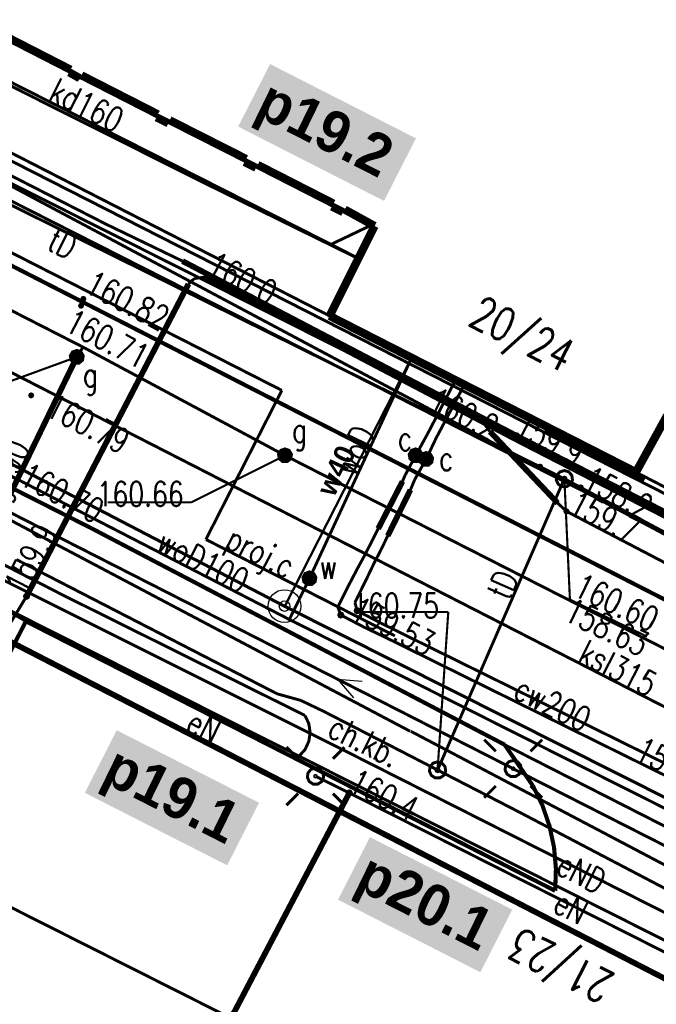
# Model space of a CAD drawing. Extents: x 0 to 7432618, y -40 to 5712028.
# Tile 40 of 165: x 7430626 to 7430646, y 5711554 to 5711584. Entities that reach past the tile are written whole.
import ezdxf
from ezdxf.enums import TextEntityAlignment as Align

# ---------------------------------------------------------------- set-up
doc = ezdxf.new("R2010")
doc.units = 0
doc.header["$MEASUREMENT"] = 0
for name, pattern in [('0', [1.5, 1, -0.5]), ('2218', [1, 0.5, -0.5]), ('3901', [0]), ('5102', [0])]:
    doc.linetypes.add(name, pattern=pattern)
for name, color, linetype in [('Dzialki', 7, 'Continuous'), ('EADTD_T_0', 7, 'Continuous'), ('EGBB_L_0', 7, 'Continuous'), ('OPISY', 7, 'Continuous'), ('OTK_E_T_1', 7, 'Continuous'), ('OTK_L_0', 7, 'Continuous'), ('OTK_L_1', 7, 'Continuous'), ('OTK_L_2', 7, 'Continuous'), ('OTK_L_4', 7, 'Continuous'), ('OTO_L_0', 7, 'Continuous'), ('OTR_T_0', 7, 'Continuous'), ('P_SUCP_E_T_0', 7, 'Continuous'), ('P_SUCP_L_0', 7, 'Continuous'), ('SUC_E_T_0', 7, 'Continuous'), ('SUC_T_0', 7, 'Continuous'), ('SUCP_E_T_0', 7, 'Continuous'), ('SUCP_L_0', 7, 'Continuous'), ('SUCR_T_0', 7, 'Continuous'), ('SUE_T_3', 7, 'Continuous'), ('SUEP_E_T_0', 7, 'Continuous'), ('SUEP_L_0', 7, 'Continuous'), ('SUER_T_0', 7, 'Continuous'), ('SUG_E_T_4', 7, 'Continuous'), ('SUG_T_2', 7, 'Continuous'), ('SUGP_E_T_0', 7, 'Continuous'), ('SUGP_L_0', 7, 'Continuous'), ('SUGR_T_0', 7, 'Continuous'), ('SUKP_E_T_0', 7, 'Continuous'), ('SUKP_L_0', 7, 'Continuous'), ('SUKR_T_0', 7, 'Continuous'), ('SUL_L_1', 7, 'Continuous'), ('SUP_T_0', 7, 'Continuous'), ('SUP_T_2', 7, 'Continuous'), ('SUTP_E_T_0', 7, 'Continuous'), ('SUTP_L_0', 7, 'Continuous'), ('SUTR_T_0', 7, 'Continuous'), ('SUW_E_T_2', 7, 'Continuous'), ('SUW_T_5', 7, 'Continuous'), ('SUWP_E_T_0', 7, 'Continuous'), ('SUWP_L_0', 7, 'Continuous'), ('Uzytki', 7, 'Continuous')]:
    doc.layers.add(name, color=color, linetype=linetype)
doc.layers.add('woda przyłącze', color=140, linetype='Continuous', lineweight=50)
doc.layers.add('woda sieć', color=150, linetype='Continuous', lineweight=70)
doc.styles.add('25', font='GOTHIC.TTF', dxfattribs={"oblique": 8, "height": 0.35})
doc.styles.add('STYL_ARIAL', font='simplex', dxfattribs={"width": 0.75, "oblique": 0.1})

msp = doc.modelspace()

# ---------------------------------------------------------------- hatches: boundary and pattern name
at = {"layer": 'woda sieć', "linetype": 'ByBlock'}
for points in [[(7430638.229, 5711580.049), (7430633.787, 5711582.312), (7430632.815, 5711580.406), (7430637.257, 5711578.143)], [(7430633.451, 5711559.812), (7430629.116, 5711562.021), (7430628.145, 5711560.115), (7430632.48, 5711557.906)], [(7430641.163, 5711556.556), (7430636.828, 5711558.765), (7430635.857, 5711556.859), (7430640.192, 5711554.65)]]:
    msp.add_hatch(color=256, dxfattribs=at).paths.add_polyline_path(points)

# ---------------------------------------------------------------- linework, layer by layer
at = {"layer": 'Dzialki', "color": 18, "true_color": 0x000000, "const_width": 0.09}
for points in [[(7430599.08, 5711593.02), (7430659.8, 5711562.1)], [(7430660.15, 5711548.39), (7430623.58, 5711566.82)]]:
    msp.add_lwpolyline(points, dxfattribs=at)
at = {"layer": 'EGBB_L_0', "color": 18, "true_color": 0x000000, "const_width": 0.25}
for points in [[(7430625.39, 5711583.33), (7430627.71, 5711582.14)], [(7430627.71, 5711582.14), (7430627.67, 5711582.06)], [(7430627.67, 5711582.06), (7430627.99, 5711581.88)], [(7430627.99, 5711581.88), (7430628.043, 5711581.968)], [(7430628.043, 5711581.968), (7430630.37, 5711580.78)], [(7430630.37, 5711580.78), (7430630.33, 5711580.69)], [(7430630.33, 5711580.69), (7430630.69, 5711580.51)], [(7430630.69, 5711580.51), (7430630.73, 5711580.6)], [(7430630.73, 5711580.6), (7430633.06, 5711579.42)], [(7430633.06, 5711579.42), (7430633.01, 5711579.33)], [(7430633.01, 5711579.33), (7430633.36, 5711579.15)], [(7430633.36, 5711579.15), (7430633.41, 5711579.24)], [(7430633.41, 5711579.24), (7430635.72, 5711578.06)], [(7430635.72, 5711578.06), (7430635.67, 5711577.97)], [(7430635.67, 5711577.97), (7430636.01, 5711577.8)], [(7430636.01, 5711577.8), (7430636.06, 5711577.88)], [(7430636.06, 5711577.88), (7430636.97, 5711577.38)], [(7430636.97, 5711577.38), (7430635.6, 5711574.64)], [(7430635.6, 5711574.64), (7430644.93, 5711569.88)], [(7430644.93, 5711569.88), (7430645.88, 5711571.61)]]:
    msp.add_lwpolyline(points, dxfattribs=at)
at = {"layer": 'OPISY', "color": 6}
for radius in [0.5, 0.16]:
    msp.add_circle((7430634.227, 5711565.801), radius, dxfattribs=at)
at = {"layer": 'OTK_L_0', "color": 18, "linetype": '0', "true_color": 0x000000, "const_width": 0.09}
for points in [[(7430635.71, 5711571.16), (7430620.11, 5711579.14)], [(7430609.9, 5711577.51), (7430628.35, 5711568.17)], [(7430669.74, 5711553.77), (7430635.71, 5711571.16)], [(7430628.35, 5711568.17), (7430640.93, 5711561.58)], [(7430640.93, 5711561.58), (7430655.36, 5711554.23)]]:
    msp.add_lwpolyline(points, dxfattribs=at)
at = {"layer": 'OTK_L_1', "color": 18, "true_color": 0x000000, "const_width": 0.125}
for points in [[(7430635.71, 5711571.16), (7430620.11, 5711579.14)], [(7430609.9, 5711577.51), (7430628.35, 5711568.17)], [(7430669.74, 5711553.77), (7430635.71, 5711571.16)], [(7430628.35, 5711568.17), (7430640.93, 5711561.58)], [(7430626.35, 5711565.34), (7430612.608, 5711538.44)], [(7430642.47, 5711557.13), (7430626.35, 5711565.34)], [(7430640.93, 5711561.58), (7430641.79, 5711560.33)], [(7430641.79, 5711560.33), (7430642.081, 5711559.733), (7430642.297, 5711559.105), (7430642.435, 5711558.455), (7430642.493, 5711557.794), (7430642.47, 5711557.13)]]:
    msp.add_lwpolyline(points, dxfattribs=at)
at = {"layer": 'OTK_L_2', "color": 18, "linetype": '0', "true_color": 0x000000, "const_width": 0.09}
for points in [[(7430599.27, 5711593.25), (7430635.6, 5711574.64)], [(7430670.82, 5711554.65), (7430598.961, 5711592.959)], [(7430627.71, 5711582.14), (7430625.39, 5711583.33)], [(7430627.654, 5711582.039), (7430627.71, 5711582.14)], [(7430627.986, 5711581.853), (7430627.654, 5711582.039)], [(7430628.043, 5711581.968), (7430627.986, 5711581.853)], [(7430630.37, 5711580.78), (7430628.043, 5711581.968)], [(7430630.33, 5711580.69), (7430630.37, 5711580.78)], [(7430630.69, 5711580.51), (7430630.33, 5711580.69)], [(7430630.73, 5711580.6), (7430630.69, 5711580.51)], [(7430633.06, 5711579.42), (7430630.73, 5711580.6)], [(7430633.01, 5711579.33), (7430633.06, 5711579.42)], [(7430633.36, 5711579.15), (7430633.01, 5711579.33)], [(7430620.11, 5711579.14), (7430669.74, 5711553.77)], [(7430633.41, 5711579.24), (7430633.36, 5711579.15)], [(7430635.72, 5711578.06), (7430633.41, 5711579.24)], [(7430635.67, 5711577.97), (7430635.72, 5711578.06)], [(7430636.01, 5711577.8), (7430635.67, 5711577.97)], [(7430636.06, 5711577.88), (7430636.01, 5711577.8)], [(7430636.97, 5711577.38), (7430636.06, 5711577.88)], [(7430628.35, 5711568.17), (7430609.9, 5711577.51)], [(7430635.6, 5711574.64), (7430636.97, 5711577.38)], [(7430645.88, 5711571.61), (7430644.93, 5711569.88)], [(7430644.93, 5711569.88), (7430649.06, 5711567.75)], [(7430640.93, 5711561.58), (7430628.35, 5711568.17)], [(7430623.79, 5711566.8), (7430626.35, 5711565.34)], [(7430626.35, 5711565.34), (7430642.47, 5711557.13)], [(7430641.79, 5711560.33), (7430640.93, 5711561.58)], [(7430641.79, 5711560.33), (7430642.081, 5711559.733), (7430642.297, 5711559.105), (7430642.435, 5711558.455), (7430642.493, 5711557.794), (7430642.47, 5711557.13)]]:
    msp.add_lwpolyline(points, dxfattribs=at)
at = {"layer": 'OTK_L_4', "color": 18, "linetype": '0', "true_color": 0x000000, "const_width": 0.09}
for points in [[(7430626.35, 5711565.34), (7430619.58, 5711552.08)], [(7430642.47, 5711557.13), (7430626.35, 5711565.34)], [(7430655.36, 5711554.23), (7430640.93, 5711561.58)], [(7430640.93, 5711561.58), (7430641.79, 5711560.33)], [(7430641.79, 5711560.33), (7430642.016, 5711559.884), (7430642.2, 5711559.419), (7430642.34, 5711558.94)], [(7430642.34, 5711558.94), (7430642.451, 5711558.343), (7430642.494, 5711557.737), (7430642.47, 5711557.13)]]:
    msp.add_lwpolyline(points, dxfattribs=at)
at = {"layer": 'OTO_L_0', "color": 18, "linetype": '3901', "true_color": 0x000000, "const_width": 0.175}
msp.add_lwpolyline([(7430642.185, 5711571.214), (7430645.177, 5711569.617)], dxfattribs=at)
at = {"layer": 'OTR_T_0', "color": 18, "true_color": 0x000000, "const_width": 0.09}
for points in [[(7430628.1, 5711575.205), (7430628.132, 5711575.192), (7430628.145, 5711575.16), (7430628.132, 5711575.128), (7430628.1, 5711575.115), (7430628.068, 5711575.128), (7430628.055, 5711575.16), (7430628.068, 5711575.192), (7430628.1, 5711575.205)], [(7430628.03, 5711574.995), (7430628.062, 5711574.982), (7430628.075, 5711574.95), (7430628.062, 5711574.918), (7430628.03, 5711574.905), (7430627.998, 5711574.918), (7430627.985, 5711574.95), (7430627.998, 5711574.982), (7430628.03, 5711574.995)], [(7430626.51, 5711572.265), (7430626.542, 5711572.252), (7430626.555, 5711572.22), (7430626.542, 5711572.188), (7430626.51, 5711572.175), (7430626.478, 5711572.188), (7430626.465, 5711572.22), (7430626.478, 5711572.252), (7430626.51, 5711572.265)]]:
    msp.add_lwpolyline(points, dxfattribs=at)
at = {"layer": 'P_SUCP_L_0', "color": 6, "linetype": '0', "true_color": 0xed00ed, "const_width": 0.09}
for points in [[(7430574.914, 5711602.534), (7430634.145, 5711572.373)], [(7430634.145, 5711572.373), (7430631.832, 5711567.832)], [(7430631.832, 5711567.832), (7430637.59, 5711564.894)]]:
    msp.add_lwpolyline(points, dxfattribs=at)
at = {"layer": 'SUC_T_0', "color": 6, "true_color": 0xed00ed, "const_width": 0.09}
for points in [[(7430638.22, 5711570.59), (7430638.349, 5711570.543), (7430638.417, 5711570.425), (7430638.393, 5711570.29), (7430638.288, 5711570.202), (7430638.152, 5711570.202), (7430638.047, 5711570.29), (7430638.023, 5711570.425), (7430638.091, 5711570.543), (7430638.22, 5711570.59)], [(7430638.22, 5711570.565), (7430638.332, 5711570.524), (7430638.392, 5711570.42), (7430638.372, 5711570.303), (7430638.28, 5711570.226), (7430638.16, 5711570.226), (7430638.068, 5711570.303), (7430638.048, 5711570.42), (7430638.107, 5711570.524), (7430638.22, 5711570.565)], [(7430638.22, 5711570.54), (7430638.326, 5711570.496), (7430638.37, 5711570.39), (7430638.326, 5711570.284), (7430638.22, 5711570.24), (7430638.114, 5711570.284), (7430638.07, 5711570.39), (7430638.114, 5711570.496), (7430638.22, 5711570.54)], [(7430638.22, 5711570.515), (7430638.308, 5711570.478), (7430638.345, 5711570.39), (7430638.308, 5711570.302), (7430638.22, 5711570.265), (7430638.132, 5711570.302), (7430638.095, 5711570.39), (7430638.132, 5711570.478), (7430638.22, 5711570.515)], [(7430638.22, 5711570.49), (7430638.291, 5711570.461), (7430638.32, 5711570.39), (7430638.291, 5711570.319), (7430638.22, 5711570.29), (7430638.149, 5711570.319), (7430638.12, 5711570.39), (7430638.149, 5711570.461), (7430638.22, 5711570.49)], [(7430638.22, 5711570.465), (7430638.273, 5711570.443), (7430638.295, 5711570.39), (7430638.273, 5711570.337), (7430638.22, 5711570.315), (7430638.167, 5711570.337), (7430638.145, 5711570.39), (7430638.167, 5711570.443), (7430638.22, 5711570.465)], [(7430638.22, 5711570.44), (7430638.255, 5711570.425), (7430638.27, 5711570.39), (7430638.255, 5711570.355), (7430638.22, 5711570.34), (7430638.185, 5711570.355), (7430638.17, 5711570.39), (7430638.185, 5711570.425), (7430638.22, 5711570.44)], [(7430638.22, 5711570.415), (7430638.238, 5711570.408), (7430638.245, 5711570.39), (7430638.238, 5711570.372), (7430638.22, 5711570.365), (7430638.202, 5711570.372), (7430638.195, 5711570.39), (7430638.202, 5711570.408), (7430638.22, 5711570.415)], [(7430638.22, 5711570.397), (7430638.225, 5711570.395), (7430638.227, 5711570.39), (7430638.225, 5711570.385), (7430638.22, 5711570.383), (7430638.215, 5711570.385), (7430638.213, 5711570.39), (7430638.215, 5711570.395), (7430638.22, 5711570.397)], [(7430638.54, 5711570.48), (7430638.669, 5711570.433), (7430638.737, 5711570.315), (7430638.713, 5711570.18), (7430638.608, 5711570.092), (7430638.472, 5711570.092), (7430638.367, 5711570.18), (7430638.343, 5711570.315), (7430638.411, 5711570.433), (7430638.54, 5711570.48)], [(7430638.54, 5711570.455), (7430638.652, 5711570.414), (7430638.712, 5711570.31), (7430638.692, 5711570.192), (7430638.6, 5711570.116), (7430638.48, 5711570.116), (7430638.388, 5711570.192), (7430638.368, 5711570.31), (7430638.428, 5711570.414), (7430638.54, 5711570.455)], [(7430638.54, 5711570.43), (7430638.646, 5711570.386), (7430638.69, 5711570.28), (7430638.646, 5711570.174), (7430638.54, 5711570.13), (7430638.434, 5711570.174), (7430638.39, 5711570.28), (7430638.434, 5711570.386), (7430638.54, 5711570.43)], [(7430638.54, 5711570.405), (7430638.628, 5711570.368), (7430638.665, 5711570.28), (7430638.628, 5711570.192), (7430638.54, 5711570.155), (7430638.452, 5711570.192), (7430638.415, 5711570.28), (7430638.452, 5711570.368), (7430638.54, 5711570.405)], [(7430638.54, 5711570.38), (7430638.611, 5711570.351), (7430638.64, 5711570.28), (7430638.611, 5711570.209), (7430638.54, 5711570.18), (7430638.469, 5711570.209), (7430638.44, 5711570.28), (7430638.469, 5711570.351), (7430638.54, 5711570.38)], [(7430638.54, 5711570.355), (7430638.593, 5711570.333), (7430638.615, 5711570.28), (7430638.593, 5711570.227), (7430638.54, 5711570.205), (7430638.487, 5711570.227), (7430638.465, 5711570.28), (7430638.487, 5711570.333), (7430638.54, 5711570.355)], [(7430638.54, 5711570.33), (7430638.575, 5711570.315), (7430638.59, 5711570.28), (7430638.575, 5711570.245), (7430638.54, 5711570.23), (7430638.505, 5711570.245), (7430638.49, 5711570.28), (7430638.505, 5711570.315), (7430638.54, 5711570.33)], [(7430638.54, 5711570.305), (7430638.558, 5711570.298), (7430638.565, 5711570.28), (7430638.558, 5711570.262), (7430638.54, 5711570.255), (7430638.522, 5711570.262), (7430638.515, 5711570.28), (7430638.522, 5711570.298), (7430638.54, 5711570.305)], [(7430638.54, 5711570.287), (7430638.545, 5711570.285), (7430638.547, 5711570.28), (7430638.545, 5711570.275), (7430638.54, 5711570.273), (7430638.535, 5711570.275), (7430638.533, 5711570.28), (7430638.535, 5711570.285), (7430638.54, 5711570.287)]]:
    msp.add_lwpolyline(points, dxfattribs=at)
at = {"layer": 'SUCP_L_0', "color": 6, "true_color": 0xed00ed, "const_width": 0.09}
for points in [[(7430639.433, 5711572.684), (7430638.58, 5711571.04)], [(7430638.85, 5711570.93), (7430639.704, 5711572.546)], [(7430638.58, 5711571.04), (7430638.22, 5711570.39)], [(7430638.54, 5711570.28), (7430638.85, 5711570.93)], [(7430638.22, 5711570.39), (7430637.89, 5711569.77)], [(7430638.19, 5711569.65), (7430638.54, 5711570.28)], [(7430637.89, 5711569.77), (7430637.82, 5711569.6)], [(7430637.82, 5711569.6), (7430637.08, 5711568.16)], [(7430638.06, 5711569.34), (7430638.19, 5711569.65)], [(7430637.37, 5711567.94), (7430638.06, 5711569.34)], [(7430637.08, 5711568.16), (7430636.69, 5711567.39)], [(7430637.16, 5711567.51), (7430637.37, 5711567.94)], [(7430636.69, 5711567.39), (7430636.45, 5711566.95)], [(7430636.95, 5711567.1), (7430637.16, 5711567.51)], [(7430636.71, 5711566.6), (7430636.95, 5711567.1)], [(7430636.45, 5711566.95), (7430636.21, 5711566.49)], [(7430636.21, 5711566.49), (7430635.85, 5711565.77)], [(7430636.37, 5711565.91), (7430636.71, 5711566.6)], [(7430635.85, 5711565.77), (7430635.94, 5711565.53)], [(7430636.44, 5711565.66), (7430636.37, 5711565.91)], [(7430635.94, 5711565.53), (7430636.65, 5711565.16)], [(7430637.17, 5711565.28), (7430636.44, 5711565.66)], [(7430647.74, 5711560.06), (7430637.17, 5711565.28)], [(7430636.65, 5711565.16), (7430637.34, 5711564.83)], [(7430637.34, 5711564.83), (7430647.95, 5711559.59)]]:
    msp.add_lwpolyline(points, dxfattribs=at)
at = {"layer": 'SUCR_T_0', "color": 6, "true_color": 0xed00ed, "const_width": 0.09}
for points in [[(7430635.94, 5711565.593), (7430635.984, 5711565.574), (7430636.003, 5711565.53), (7430635.984, 5711565.486), (7430635.94, 5711565.468), (7430635.896, 5711565.486), (7430635.878, 5711565.53), (7430635.896, 5711565.574), (7430635.94, 5711565.593)], [(7430636.44, 5711565.723), (7430636.484, 5711565.704), (7430636.503, 5711565.66), (7430636.484, 5711565.616), (7430636.44, 5711565.598), (7430636.396, 5711565.616), (7430636.378, 5711565.66), (7430636.396, 5711565.704), (7430636.44, 5711565.723)]]:
    msp.add_lwpolyline(points, dxfattribs=at)
at = {"layer": 'SUE_T_3', "color": 18, "true_color": 0x000000, "const_width": 0.09}
for points in [[(7430640.66, 5711561.38), (7430640.306, 5711561.734)], [(7430641.72, 5711561.38), (7430642.074, 5711561.734)], [(7430634.64, 5711561.15), (7430634.286, 5711561.504)], [(7430635.7, 5711561.15), (7430636.054, 5711561.504)], [(7430641.19, 5711561.1), (7430641.325, 5711561.06), (7430641.417, 5711560.954), (7430641.438, 5711560.814), (7430641.379, 5711560.686), (7430641.26, 5711560.61), (7430641.12, 5711560.61), (7430641.001, 5711560.686), (7430640.942, 5711560.814), (7430640.963, 5711560.954), (7430641.055, 5711561.06), (7430641.19, 5711561.1)], [(7430635.17, 5711560.87), (7430635.305, 5711560.83), (7430635.397, 5711560.724), (7430635.418, 5711560.584), (7430635.359, 5711560.456), (7430635.24, 5711560.38), (7430635.1, 5711560.38), (7430634.981, 5711560.456), (7430634.923, 5711560.584), (7430634.943, 5711560.724), (7430635.035, 5711560.83), (7430635.17, 5711560.87)], [(7430641.19, 5711560.875), (7430641.208, 5711560.868), (7430641.215, 5711560.85), (7430641.208, 5711560.832), (7430641.19, 5711560.825), (7430641.172, 5711560.832), (7430641.165, 5711560.85), (7430641.172, 5711560.868), (7430641.19, 5711560.875)], [(7430635.17, 5711560.645), (7430635.188, 5711560.638), (7430635.195, 5711560.62), (7430635.188, 5711560.602), (7430635.17, 5711560.595), (7430635.152, 5711560.602), (7430635.145, 5711560.62), (7430635.152, 5711560.638), (7430635.17, 5711560.645)], [(7430634.64, 5711560.09), (7430634.286, 5711559.736)], [(7430635.7, 5711560.09), (7430636.054, 5711559.736)], [(7430640.66, 5711560.32), (7430640.306, 5711559.966)], [(7430641.72, 5711560.32), (7430642.074, 5711559.966)]]:
    msp.add_lwpolyline(points, dxfattribs=at)
at = {"layer": 'SUEP_L_0', "color": 1, "true_color": 0xff0000}
for q in [(7430636.331, 5711563.003), (7430636.592, 5711563.515)]:
    msp.add_line((7430635.844, 5711563.574), q, dxfattribs=at)
at = {"layer": 'SUEP_L_0', "color": 1, "true_color": 0xff0000, "const_width": 0.09}
for points in [[(7430628.78, 5711577.44), (7430612.02, 5711586.01)], [(7430619.82, 5711584.69), (7430631.72, 5711578.72)], [(7430652.57, 5711564.61), (7430619.6, 5711581.34)], [(7430631.72, 5711578.72), (7430636.473, 5711576.386)], [(7430631.12, 5711576.31), (7430628.78, 5711577.44)], [(7430641.29, 5711570.99), (7430631.12, 5711576.31)], [(7430631.48, 5711575.78), (7430631.3, 5711575.61)], [(7430631.86, 5711575.83), (7430631.48, 5711575.78)], [(7430641.2, 5711570.92), (7430631.86, 5711575.83)], [(7430631.3, 5711575.61), (7430626.37, 5711566.1)], [(7430654.91, 5711563.87), (7430641.2, 5711570.92)], [(7430654.95, 5711563.97), (7430641.29, 5711570.99)], [(7430621.711, 5711570.62), (7430638.051, 5711561.99)], [(7430627.47, 5711566.14), (7430619.33, 5711570.33)], [(7430624.002, 5711567.424), (7430635.877, 5711561.49)], [(7430626.06, 5711567.22), (7430634, 5711563.13)], [(7430626.37, 5711566.1), (7430625.48, 5711564.63)], [(7430634.85, 5711562.47), (7430627.47, 5711566.14)], [(7430658.19, 5711548.08), (7430625.64, 5711564.84)], [(7430634, 5711563.13), (7430634.72, 5711562.93)], [(7430634.72, 5711562.93), (7430635.41, 5711562.6)], [(7430634.85, 5711562.47), (7430634.966, 5711562.223), (7430635.007, 5711561.952), (7430634.967, 5711561.682), (7430634.852, 5711561.434), (7430634.67, 5711561.23)], [(7430635.41, 5711562.6), (7430638.888, 5711560.809)], [(7430638.07, 5711561.99), (7430652.58, 5711554.35)], [(7430635.877, 5711561.49), (7430660.729, 5711548.914)], [(7430638.888, 5711560.809), (7430641.35, 5711559.54)], [(7430636.2, 5711560.11), (7430635.17, 5711560.62)], [(7430629.2, 5711546.78), (7430636.2, 5711560.11)], [(7430636.2, 5711560.11), (7430652.36, 5711551.95)], [(7430641.35, 5711559.54), (7430652.59, 5711553.65)]]:
    msp.add_lwpolyline(points, dxfattribs=at)
at = {"layer": 'SUEP_L_0', "color": 1, "linetype": '5102', "true_color": 0xff0000, "const_width": 0.09}
for points in [[(7430641.19, 5711560.85), (7430609.47, 5711577.01)], [(7430672.7, 5711544.84), (7430641.19, 5711560.85)]]:
    msp.add_lwpolyline(points, dxfattribs=at)
at = {"layer": 'SUER_T_0', "color": 1, "true_color": 0xff0000, "const_width": 0.09}
for points in [[(7430631.86, 5711575.893), (7430631.904, 5711575.874), (7430631.923, 5711575.83), (7430631.904, 5711575.786), (7430631.86, 5711575.768), (7430631.816, 5711575.786), (7430631.798, 5711575.83), (7430631.816, 5711575.874), (7430631.86, 5711575.893)], [(7430641.29, 5711571.053), (7430641.334, 5711571.034), (7430641.353, 5711570.99), (7430641.334, 5711570.946), (7430641.29, 5711570.928), (7430641.246, 5711570.946), (7430641.228, 5711570.99), (7430641.246, 5711571.034), (7430641.29, 5711571.053)], [(7430626.37, 5711566.162), (7430626.414, 5711566.144), (7430626.433, 5711566.1), (7430626.414, 5711566.056), (7430626.37, 5711566.037), (7430626.326, 5711566.056), (7430626.308, 5711566.1), (7430626.326, 5711566.144), (7430626.37, 5711566.162)], [(7430636.2, 5711560.173), (7430636.244, 5711560.154), (7430636.263, 5711560.11), (7430636.244, 5711560.066), (7430636.2, 5711560.048), (7430636.156, 5711560.066), (7430636.138, 5711560.11), (7430636.156, 5711560.154), (7430636.2, 5711560.173)]]:
    msp.add_lwpolyline(points, dxfattribs=at)
at = {"layer": 'SUG_T_2', "color": 56, "true_color": 0x808000, "const_width": 0.09}
for points in [[(7430627.9, 5711573.59), (7430628.029, 5711573.543), (7430628.097, 5711573.425), (7430628.073, 5711573.29), (7430627.968, 5711573.202), (7430627.832, 5711573.202), (7430627.727, 5711573.29), (7430627.703, 5711573.425), (7430627.771, 5711573.543), (7430627.9, 5711573.59)], [(7430627.9, 5711573.565), (7430628.013, 5711573.524), (7430628.072, 5711573.42), (7430628.052, 5711573.303), (7430627.96, 5711573.226), (7430627.84, 5711573.226), (7430627.748, 5711573.303), (7430627.728, 5711573.42), (7430627.787, 5711573.524), (7430627.9, 5711573.565)], [(7430627.9, 5711573.54), (7430628.006, 5711573.496), (7430628.05, 5711573.39), (7430628.006, 5711573.284), (7430627.9, 5711573.24), (7430627.794, 5711573.284), (7430627.75, 5711573.39), (7430627.794, 5711573.496), (7430627.9, 5711573.54)], [(7430627.9, 5711573.515), (7430627.988, 5711573.478), (7430628.025, 5711573.39), (7430627.988, 5711573.302), (7430627.9, 5711573.265), (7430627.812, 5711573.302), (7430627.775, 5711573.39), (7430627.812, 5711573.478), (7430627.9, 5711573.515)], [(7430627.9, 5711573.49), (7430627.971, 5711573.461), (7430628, 5711573.39), (7430627.971, 5711573.319), (7430627.9, 5711573.29), (7430627.829, 5711573.319), (7430627.8, 5711573.39), (7430627.829, 5711573.461), (7430627.9, 5711573.49)], [(7430627.9, 5711573.465), (7430627.953, 5711573.443), (7430627.975, 5711573.39), (7430627.953, 5711573.337), (7430627.9, 5711573.315), (7430627.847, 5711573.337), (7430627.825, 5711573.39), (7430627.847, 5711573.443), (7430627.9, 5711573.465)], [(7430627.9, 5711573.44), (7430627.935, 5711573.425), (7430627.95, 5711573.39), (7430627.935, 5711573.355), (7430627.9, 5711573.34), (7430627.865, 5711573.355), (7430627.85, 5711573.39), (7430627.865, 5711573.425), (7430627.9, 5711573.44)], [(7430627.9, 5711573.415), (7430627.918, 5711573.408), (7430627.925, 5711573.39), (7430627.918, 5711573.372), (7430627.9, 5711573.365), (7430627.882, 5711573.372), (7430627.875, 5711573.39), (7430627.882, 5711573.408), (7430627.9, 5711573.415)], [(7430627.9, 5711573.397), (7430627.905, 5711573.395), (7430627.907, 5711573.39), (7430627.905, 5711573.385), (7430627.9, 5711573.383), (7430627.895, 5711573.385), (7430627.893, 5711573.39), (7430627.895, 5711573.395), (7430627.9, 5711573.397)], [(7430634.24, 5711570.59), (7430634.369, 5711570.543), (7430634.437, 5711570.425), (7430634.413, 5711570.29), (7430634.308, 5711570.202), (7430634.172, 5711570.202), (7430634.067, 5711570.29), (7430634.043, 5711570.425), (7430634.111, 5711570.543), (7430634.24, 5711570.59)], [(7430634.24, 5711570.565), (7430634.353, 5711570.524), (7430634.412, 5711570.42), (7430634.392, 5711570.303), (7430634.3, 5711570.226), (7430634.18, 5711570.226), (7430634.088, 5711570.303), (7430634.068, 5711570.42), (7430634.128, 5711570.524), (7430634.24, 5711570.565)], [(7430634.24, 5711570.54), (7430634.346, 5711570.496), (7430634.39, 5711570.39), (7430634.346, 5711570.284), (7430634.24, 5711570.24), (7430634.134, 5711570.284), (7430634.09, 5711570.39), (7430634.134, 5711570.496), (7430634.24, 5711570.54)], [(7430634.24, 5711570.515), (7430634.328, 5711570.478), (7430634.365, 5711570.39), (7430634.328, 5711570.302), (7430634.24, 5711570.265), (7430634.152, 5711570.302), (7430634.115, 5711570.39), (7430634.152, 5711570.478), (7430634.24, 5711570.515)], [(7430634.24, 5711570.49), (7430634.311, 5711570.461), (7430634.34, 5711570.39), (7430634.311, 5711570.319), (7430634.24, 5711570.29), (7430634.169, 5711570.319), (7430634.14, 5711570.39), (7430634.169, 5711570.461), (7430634.24, 5711570.49)], [(7430634.24, 5711570.465), (7430634.293, 5711570.443), (7430634.315, 5711570.39), (7430634.293, 5711570.337), (7430634.24, 5711570.315), (7430634.187, 5711570.337), (7430634.165, 5711570.39), (7430634.187, 5711570.443), (7430634.24, 5711570.465)], [(7430634.24, 5711570.44), (7430634.275, 5711570.425), (7430634.29, 5711570.39), (7430634.275, 5711570.355), (7430634.24, 5711570.34), (7430634.205, 5711570.355), (7430634.19, 5711570.39), (7430634.205, 5711570.425), (7430634.24, 5711570.44)], [(7430634.24, 5711570.415), (7430634.258, 5711570.408), (7430634.265, 5711570.39), (7430634.258, 5711570.372), (7430634.24, 5711570.365), (7430634.222, 5711570.372), (7430634.215, 5711570.39), (7430634.222, 5711570.408), (7430634.24, 5711570.415)], [(7430634.24, 5711570.397), (7430634.245, 5711570.395), (7430634.247, 5711570.39), (7430634.245, 5711570.385), (7430634.24, 5711570.383), (7430634.235, 5711570.385), (7430634.233, 5711570.39), (7430634.235, 5711570.395), (7430634.24, 5711570.397)]]:
    msp.add_lwpolyline(points, dxfattribs=at)
at = {"layer": 'SUGP_L_0', "color": 56, "true_color": 0x808000, "const_width": 0.09}
for points in [[(7430609.35, 5711583.26), (7430628.09, 5711573.69)], [(7430627.9, 5711573.39), (7430628.09, 5711573.69)], [(7430628.09, 5711573.69), (7430634.24, 5711570.39)], [(7430624.74, 5711566.88), (7430627.9, 5711573.39)], [(7430634.24, 5711570.39), (7430652.7, 5711560.99)]]:
    msp.add_lwpolyline(points, dxfattribs=at)
at = {"layer": 'SUGR_T_0', "color": 56, "true_color": 0x808000, "const_width": 0.065}
for points in [[(7430627.9, 5711573.39), (7430625.184, 5711572.399)], [(7430627.9, 5711573.452), (7430627.944, 5711573.434), (7430627.963, 5711573.39), (7430627.944, 5711573.346), (7430627.9, 5711573.327), (7430627.856, 5711573.346), (7430627.838, 5711573.39), (7430627.856, 5711573.434), (7430627.9, 5711573.452)], [(7430634.24, 5711570.39), (7430631.389, 5711568.962)], [(7430634.24, 5711570.452), (7430634.284, 5711570.434), (7430634.303, 5711570.39), (7430634.284, 5711570.346), (7430634.24, 5711570.327), (7430634.196, 5711570.346), (7430634.178, 5711570.39), (7430634.196, 5711570.434), (7430634.24, 5711570.452)], [(7430628.838, 5711568.962), (7430631.389, 5711568.962)]]:
    msp.add_lwpolyline(points, dxfattribs=at)
at = {"layer": 'SUKP_L_0', "color": 36, "true_color": 0x803300, "const_width": 0.09}
for points in [[(7430635.643, 5711576.819), (7430619.314, 5711585.094)], [(7430612.46, 5711579.8), (7430658.21, 5711556.38)], [(7430635.643, 5711576.819), (7430636.899, 5711577.419)], [(7430636.476, 5711576.393), (7430635.643, 5711576.819)], [(7430642.22, 5711548.4), (7430625.43, 5711556.86)]]:
    msp.add_lwpolyline(points, dxfattribs=at)
at = {"layer": 'SUKR_T_0', "color": 36, "true_color": 0x803300, "const_width": 0.065}
msp.add_lwpolyline([(7430636.899, 5711577.481), (7430636.944, 5711577.463), (7430636.962, 5711577.419), (7430636.944, 5711577.375), (7430636.899, 5711577.356), (7430636.855, 5711577.375), (7430636.837, 5711577.419), (7430636.855, 5711577.463), (7430636.899, 5711577.481)], dxfattribs=at)
at = {"layer": 'SUL_L_1', "color": 18, "true_color": 0x000000, "const_width": 0.175}
for points in [[(7430641.29, 5711570.99), (7430631.12, 5711576.31)], [(7430641.2, 5711570.92), (7430631.86, 5711575.83)], [(7430626.37, 5711566.1), (7430631.3, 5711575.61)], [(7430624.74, 5711566.88), (7430627.9, 5711573.39)], [(7430642.546, 5711568.938), (7430640.484, 5711571.117)], [(7430654.91, 5711563.87), (7430641.2, 5711570.92)], [(7430654.95, 5711563.97), (7430641.29, 5711570.99)], [(7430637.08, 5711568.16), (7430637.82, 5711569.6)], [(7430638.06, 5711569.34), (7430637.37, 5711567.94)], [(7430625.64, 5711564.84), (7430658.19, 5711548.08)], [(7430636.2, 5711560.11), (7430629.2, 5711546.78)]]:
    msp.add_lwpolyline(points, dxfattribs=at)
at = {"layer": 'SUP_T_0', "color": 30, "true_color": 0xff9100, "const_width": 0.09}
for points in [[(7430642.75, 5711569.93), (7430642.885, 5711569.89), (7430642.977, 5711569.784), (7430642.997, 5711569.644), (7430642.939, 5711569.516), (7430642.82, 5711569.44), (7430642.68, 5711569.44), (7430642.561, 5711569.516), (7430642.503, 5711569.644), (7430642.523, 5711569.784), (7430642.615, 5711569.89), (7430642.75, 5711569.93)], [(7430638.888, 5711561.059), (7430639.023, 5711561.019), (7430639.115, 5711560.912), (7430639.135, 5711560.773), (7430639.077, 5711560.645), (7430638.958, 5711560.569), (7430638.817, 5711560.569), (7430638.699, 5711560.645), (7430638.64, 5711560.773), (7430638.66, 5711560.912), (7430638.753, 5711561.019), (7430638.888, 5711561.059)]]:
    msp.add_lwpolyline(points, dxfattribs=at)
at = {"layer": 'SUP_T_2', "color": 18, "true_color": 0x000000, "const_width": 0.09}
msp.add_lwpolyline([(7430641.19, 5711561.1), (7430641.325, 5711561.06), (7430641.417, 5711560.954), (7430641.438, 5711560.814), (7430641.379, 5711560.686), (7430641.26, 5711560.61), (7430641.12, 5711560.61), (7430641.001, 5711560.686), (7430640.942, 5711560.814), (7430640.963, 5711560.954), (7430641.055, 5711561.06), (7430641.19, 5711561.1)], dxfattribs=at)
at = {"layer": 'SUTP_L_0', "color": 30, "true_color": 0xff9100, "const_width": 0.09}
for points in [[(7430642.75, 5711569.68), (7430609.25, 5711586.25)], [(7430640.208, 5711571.492), (7430615.83, 5711583.736)], [(7430640.484, 5711571.117), (7430640.208, 5711571.492)], [(7430642.546, 5711568.938), (7430640.484, 5711571.117)], [(7430642.75, 5711569.68), (7430638.888, 5711560.809)], [(7430652.57, 5711564.44), (7430642.75, 5711569.68)], [(7430642.816, 5711568.687), (7430642.546, 5711568.938)], [(7430659.508, 5711559.965), (7430642.816, 5711568.687)]]:
    msp.add_lwpolyline(points, dxfattribs=at)
at = {"layer": 'SUTR_T_0', "color": 30, "true_color": 0xff9100, "const_width": 0.065}
for points in [[(7430642.008, 5711570.11), (7430642.052, 5711570.091), (7430642.07, 5711570.047), (7430642.052, 5711570.003), (7430642.008, 5711569.985), (7430641.963, 5711570.003), (7430641.945, 5711570.047), (7430641.963, 5711570.091), (7430642.008, 5711570.11)], [(7430642.75, 5711569.742), (7430642.794, 5711569.724), (7430642.812, 5711569.68), (7430642.794, 5711569.636), (7430642.75, 5711569.617), (7430642.706, 5711569.636), (7430642.688, 5711569.68), (7430642.706, 5711569.724), (7430642.75, 5711569.742)], [(7430642.75, 5711569.68), (7430642.919, 5711566)], [(7430643.249, 5711569.476), (7430643.294, 5711569.458), (7430643.312, 5711569.413), (7430643.294, 5711569.369), (7430643.249, 5711569.351), (7430643.205, 5711569.369), (7430643.187, 5711569.413), (7430643.205, 5711569.458), (7430643.249, 5711569.476)], [(7430642.816, 5711568.749), (7430642.86, 5711568.731), (7430642.878, 5711568.687), (7430642.86, 5711568.643), (7430642.816, 5711568.624), (7430642.772, 5711568.643), (7430642.753, 5711568.687), (7430642.772, 5711568.731), (7430642.816, 5711568.749)], [(7430642.919, 5711566), (7430645.269, 5711564.872)], [(7430636.609, 5711565.622), (7430639.214, 5711565.622)], [(7430638.888, 5711560.809), (7430639.214, 5711565.622)], [(7430638.888, 5711560.871), (7430638.932, 5711560.853), (7430638.95, 5711560.809), (7430638.932, 5711560.764), (7430638.888, 5711560.746), (7430638.844, 5711560.764), (7430638.825, 5711560.809), (7430638.844, 5711560.853), (7430638.888, 5711560.871)]]:
    msp.add_lwpolyline(points, dxfattribs=at)
at = {"layer": 'SUW_T_5', "color": 5, "true_color": 0x0000ff, "const_width": 0.09}
for points in [[(7430634.986, 5711566.843), (7430635.114, 5711566.797), (7430635.183, 5711566.678), (7430635.159, 5711566.543), (7430635.054, 5711566.455), (7430634.917, 5711566.455), (7430634.812, 5711566.543), (7430634.789, 5711566.678), (7430634.857, 5711566.797), (7430634.986, 5711566.843)], [(7430634.986, 5711566.818), (7430635.098, 5711566.777), (7430635.158, 5711566.674), (7430635.137, 5711566.556), (7430635.046, 5711566.479), (7430634.926, 5711566.479), (7430634.834, 5711566.556), (7430634.813, 5711566.674), (7430634.873, 5711566.777), (7430634.986, 5711566.818)], [(7430634.986, 5711566.793), (7430635.092, 5711566.749), (7430635.136, 5711566.643), (7430635.092, 5711566.537), (7430634.986, 5711566.493), (7430634.88, 5711566.537), (7430634.836, 5711566.643), (7430634.88, 5711566.749), (7430634.986, 5711566.793)], [(7430634.986, 5711566.768), (7430635.074, 5711566.732), (7430635.111, 5711566.643), (7430635.074, 5711566.555), (7430634.986, 5711566.518), (7430634.897, 5711566.555), (7430634.861, 5711566.643), (7430634.897, 5711566.732), (7430634.986, 5711566.768)], [(7430634.986, 5711566.743), (7430635.056, 5711566.714), (7430635.086, 5711566.643), (7430635.056, 5711566.573), (7430634.986, 5711566.543), (7430634.915, 5711566.573), (7430634.886, 5711566.643), (7430634.915, 5711566.714), (7430634.986, 5711566.743)], [(7430634.986, 5711566.718), (7430635.039, 5711566.696), (7430635.061, 5711566.643), (7430635.039, 5711566.59), (7430634.986, 5711566.568), (7430634.933, 5711566.59), (7430634.911, 5711566.643), (7430634.933, 5711566.696), (7430634.986, 5711566.718)], [(7430634.986, 5711566.693), (7430635.021, 5711566.679), (7430635.036, 5711566.643), (7430635.021, 5711566.608), (7430634.986, 5711566.593), (7430634.95, 5711566.608), (7430634.936, 5711566.643), (7430634.95, 5711566.679), (7430634.986, 5711566.693)], [(7430634.986, 5711566.668), (7430635.003, 5711566.661), (7430635.011, 5711566.643), (7430635.003, 5711566.626), (7430634.986, 5711566.618), (7430634.968, 5711566.626), (7430634.961, 5711566.643), (7430634.968, 5711566.661), (7430634.986, 5711566.668)], [(7430634.986, 5711566.65), (7430634.991, 5711566.648), (7430634.993, 5711566.643), (7430634.991, 5711566.638), (7430634.986, 5711566.636), (7430634.981, 5711566.638), (7430634.979, 5711566.643), (7430634.981, 5711566.648), (7430634.986, 5711566.65)]]:
    msp.add_lwpolyline(points, dxfattribs=at)
at = {"layer": 'SUWP_L_0', "color": 5, "true_color": 0x0000ff, "const_width": 0.09}
for points in [[(7430618.501, 5711573.58), (7430634.374, 5711565.394)], [(7430634.986, 5711566.643), (7430638.099, 5711573.365)], [(7430634.374, 5711565.394), (7430634.986, 5711566.643)], [(7430634.374, 5711565.394), (7430665.353, 5711549.808)]]:
    msp.add_lwpolyline(points, dxfattribs=at)
at = {"layer": 'Uzytki', "color": 96, "linetype": '2218', "true_color": 0x008000, "const_width": 0.09}
for points in [[(7430599.08, 5711593.02), (7430669.78, 5711557.02)], [(7430660.15, 5711548.39), (7430623.58, 5711566.82)]]:
    msp.add_lwpolyline(points, dxfattribs=at)
at = {"layer": 'woda przyłącze', "linetype": 'ByBlock'}
msp.add_lwpolyline([(7430634.239, 5711565.801), (7430638.099, 5711573.365)], dxfattribs=at)
at = {"layer": 'woda sieć', "linetype": 'ByBlock'}
msp.add_lwpolyline([(7430431.278, 5711669.42), (7430434.287, 5711667.928), (7430445.875, 5711662.16), (7430458.06, 5711656.094), (7430458.51, 5711655.87), (7430466.178, 5711652.052), (7430472.614, 5711648.754), (7430478.625, 5711645.609), (7430489.122, 5711640.303), (7430494.404, 5711637.639), (7430502.868, 5711633.381), (7430508.886, 5711630.388), (7430536.283, 5711616.268), (7430539.606, 5711614.594), (7430552.541, 5711608.054), (7430564.779, 5711601.79), (7430572.726, 5711597.718), (7430584.696, 5711591.587), (7430634.227, 5711565.801), (7430646.099, 5711559.831), (7430664.645, 5711550.495), (7430676.16, 5711544.687), (7430700.274, 5711532.14), (7430700.644, 5711531.954)], dxfattribs=at)

# ---------------------------------------------------------------- texts
at = {"layer": 'EADTD_T_0', "color": 18, "true_color": 0x000000, "style": 'STYL_ARIAL', "width": 0.75}
for s, rotation, p in [('20/24', 332.9701, (7430641.108, 5711573.38)), ('21/23', 153.27, (7430643.003, 5711555.565))]:
    msp.add_text(s, height=1, rotation=rotation, dxfattribs=at).set_placement(p, align=Align.BOTTOM_CENTER)
at = {"layer": 'OTK_E_T_1', "color": 18, "true_color": 0x000000, "style": 'STYL_ARIAL', "width": 0.75}
msp.add_text('ch.kb.', height=0.75, rotation=333.9565, dxfattribs=at).set_placement((7430636.66, 5711561.696), align=Align.MIDDLE_CENTER)
at = {"layer": 'OTR_T_0', "color": 18, "true_color": 0x000000, "style": 'STYL_ARIAL', "width": 0.75}
for s, rotation, p in [('160.82', 332.8433, (7430627.992, 5711575.178)), ('160.79', 332.8473, (7430626.787, 5711571.426)), ('160.70', 332.1954, (7430626.002, 5711569.336))]:
    msp.add_text(s, height=0.75, rotation=rotation, dxfattribs=at).set_placement(p, align=Align.BOTTOM_LEFT)
msp.add_text('160.71', height=0.75, rotation=332.6063, dxfattribs=at).set_placement((7430627.827, 5711574.881), align=Align.TOP_LEFT)
at = {"layer": 'P_SUCP_E_T_0', "color": 6, "true_color": 0xed00ed, "style": 'STYL_ARIAL', "width": 0.75}
msp.add_text('proj.c', height=0.75, rotation=332.7382, dxfattribs=at).set_placement((7430633.503, 5711567.45), align=Align.MIDDLE_CENTER)
at = {"layer": 'SUC_E_T_0', "color": 6, "true_color": 0xed00ed, "style": 'STYL_ARIAL', "width": 0.75}
for p in [(7430637.896, 5711570.909), (7430639.151, 5711570.302)]:
    msp.add_text('c', height=0.75, dxfattribs=at).set_placement(p, align=Align.MIDDLE_CENTER)
at = {"layer": 'SUCP_E_T_0', "color": 6, "true_color": 0xed00ed, "style": 'STYL_ARIAL', "width": 0.75}
msp.add_text('cw200', height=0.75, rotation=333.54, dxfattribs=at).set_placement((7430642.392, 5711562.818), align=Align.MIDDLE_CENTER)
at = {"layer": 'SUCR_T_0', "color": 6, "true_color": 0xed00ed, "style": 'STYL_ARIAL', "width": 0.75}
msp.add_text('159.53', height=0.75, rotation=333.5692, dxfattribs=at).set_placement((7430636.35, 5711565.778), align=Align.MIDDLE_LEFT)
msp.add_text('159.56', height=0.75, rotation=333.5414, dxfattribs=at).set_placement((7430647.383, 5711560.323), align=Align.MIDDLE_RIGHT)
at = {"layer": 'SUEP_E_T_0', "color": 1, "true_color": 0xff0000, "style": 'STYL_ARIAL', "width": 0.75}
for s, rotation, p in [('eN', 333.7582, (7430631.769, 5711562.134)), ('eND', 333.159, (7430643.269, 5711557.68)), ('eN', 333.2085, (7430642.952, 5711556.631))]:
    msp.add_text(s, height=0.75, rotation=rotation, dxfattribs=at).set_placement(p, align=Align.MIDDLE_CENTER)
at = {"layer": 'SUER_T_0', "color": 1, "true_color": 0xff0000, "style": 'STYL_ARIAL', "width": 0.75}
for s, rotation, p in [('160.0', 332.009, (7430631.989, 5711576.292)), ('159.9', 332.801, (7430641.343, 5711571.366)), ('159.9', 62.604, (7430625.995, 5711566.296)), ('160.4', 333.2085, (7430636.294, 5711560.535))]:
    msp.add_text(s, height=0.75, rotation=rotation, dxfattribs=at).set_placement(p, align=Align.MIDDLE_LEFT)
at = {"layer": 'SUG_E_T_4', "color": 56, "true_color": 0x808000, "style": 'STYL_ARIAL', "width": 0.75}
msp.add_text('g', height=0.75, dxfattribs=at).set_placement((7430628.087, 5711572.853), align=Align.MIDDLE_LEFT)
msp.add_text('g', height=0.75, dxfattribs=at).set_placement((7430634.457, 5711570.563), align=Align.BOTTOM_LEFT)
at = {"layer": 'SUGP_E_T_0', "color": 56, "true_color": 0x808000, "style": 'STYL_ARIAL', "width": 0.75}
msp.add_text('gn90', height=0.75, rotation=64.107, dxfattribs=at).set_placement((7430625.754, 5711569.944), align=Align.MIDDLE_CENTER)
at = {"layer": 'SUGR_T_0', "color": 56, "true_color": 0x808000, "style": 'STYL_ARIAL', "width": 0.75}
msp.add_text('160.66', height=0.75, dxfattribs=at).set_placement((7430631.156, 5711569.218), align=Align.MIDDLE_RIGHT)
at = {"layer": 'SUKP_E_T_0', "color": 36, "true_color": 0x803300, "style": 'STYL_ARIAL', "width": 0.75}
for s, rotation, p in [('kd160', 333.1256, (7430628.203, 5711581.059)), ('ksI315', 332.8915, (7430644.386, 5711563.911))]:
    msp.add_text(s, height=0.75, rotation=rotation, dxfattribs=at).set_placement(p, align=Align.MIDDLE_CENTER)
at = {"layer": 'SUTP_E_T_0', "color": 30, "true_color": 0xff9100, "style": 'STYL_ARIAL', "width": 0.75}
for rotation, p in [(333.6818, (7430627.467, 5711576.857)), (66.4734, (7430640.873, 5711566.452))]:
    msp.add_text('tD', height=0.75, rotation=rotation, dxfattribs=at).set_placement(p, align=Align.MIDDLE_CENTER)
at = {"layer": 'SUTR_T_0', "color": 30, "true_color": 0xff9100, "style": 'STYL_ARIAL', "width": 0.75}
msp.add_text('160.2', height=0.75, rotation=333.414, dxfattribs=at).set_placement((7430640.666, 5711571.181), align=Align.MIDDLE_RIGHT)
for s, rotation, p in [('158.2', 331.9154, (7430643.434, 5711569.762)), ('159.7', 332.6531, (7430643.002, 5711569.01))]:
    msp.add_text(s, height=0.75, rotation=rotation, dxfattribs=at).set_placement(p, align=Align.MIDDLE_LEFT)
for s, p in [('160.60', (7430643.309, 5711566.821)), ('158.63', (7430643.008, 5711566.072))]:
    msp.add_text(s, height=0.75, rotation=334.359, dxfattribs=at).set_placement(p, align=Align.TOP_LEFT)
msp.add_text('160.75', height=0.75, dxfattribs=at).set_placement((7430638.933, 5711565.818), align=Align.MIDDLE_RIGHT)
at = {"layer": 'SUW_E_T_2', "color": 5, "true_color": 0x0000ff, "style": 'STYL_ARIAL', "width": 0.75}
msp.add_text('w', height=0.75, dxfattribs=at).set_placement((7430635.3, 5711566.404), align=Align.BOTTOM_LEFT)
at = {"layer": 'SUWP_E_T_0', "color": 5, "true_color": 0x0000ff, "style": 'STYL_ARIAL', "width": 0.75}
for s, rotation, p in [('woD', 65.0468, (7430636.364, 5711570.539)), ('woD100', 332.721, (7430631.744, 5711567.173))]:
    msp.add_text(s, height=0.75, rotation=rotation, dxfattribs=at).set_placement(p, align=Align.MIDDLE_CENTER)
at = {"layer": 'woda przyłącze', "color": 0, "char_height": 1.26, "attachment_point": 1, "rotation": 333, "style": '25'}
for s, insert in [('\\fCentury Gothic|b1|i0;\\Q-1;p19.2', (7430633.851, 5711581.903)), ('\\fCentury Gothic|b1|i0;\\Q-1;p19.1', (7430629.181, 5711561.612)), ('\\fCentury Gothic|b1|i0;\\Q-1;p20.1', (7430636.893, 5711558.356))]:
    msp.add_mtext_dynamic_manual_height_columns(s, width=15.63873, gutter_width=5, heights=[0], dxfattribs=dict(at, insert=insert))
at = {"layer": 'woda przyłącze', "insert": (7430635.182, 5711569.369), "char_height": 0.6174, "attachment_point": 1, "rotation": 64.0398, "style": '25'}
msp.add_mtext_dynamic_manual_height_columns('\\fCentury Gothic|b1|i0;\\Q-1;w40', width=7.66298, gutter_width=5, heights=[0], dxfattribs=at)

doc.saveas('drawing.dxf')
